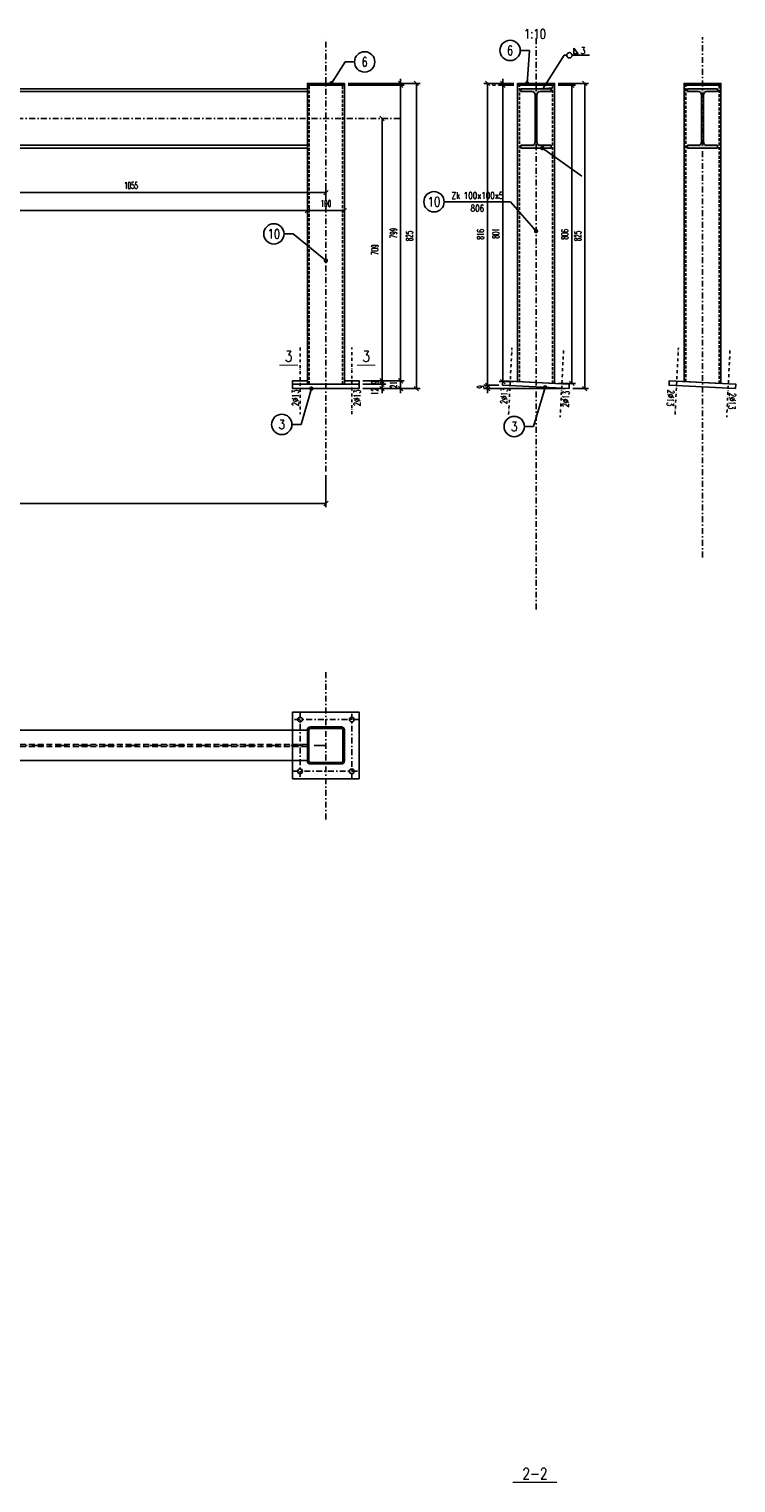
# Model space of a CAD drawing. Header units: millimetres. Extents: x -228255 to 14536, y -140109 to 119945.
# Tile 81 of 123: x -113423 to -111509, y 33532 to 37464. Entities that reach past the tile are written whole.
import ezdxf
from ezdxf.enums import TextEntityAlignment as Align

# ---------------------------------------------------------------- set-up
doc = ezdxf.new("R2010")
doc.units = ezdxf.units.MM
doc.header["$LTSCALE"] = 2.5
for name, pattern in [('DASHDOT', [25.4, 12.7, -6.35, 0, -6.35]), ('DASHDOT2', [12.7, 6.35, -3.175, 0, -3.175]), ('DASHED2', [9.525, 6.35, -3.175])]:
    doc.linetypes.add(name, pattern=pattern)
for name, color, linetype in [('Gruba', 6, 'Continuous'), ('Opisy_stal', 7, 'Continuous'), ('Osie', 134, 'DASHDOT'), ('Osie_stal', 221, 'DASHDOT2'), ('stal', 4, 'Continuous'), ('Stal_nw', 181, 'DASHED2'), ('Stal_przekroj', 1, 'Continuous'), ('Tekst', 31, 'Continuous'), ('Wymiary', 86, 'Continuous')]:
    doc.layers.add(name, color=color, linetype=linetype)
doc.styles.get("Standard").update_dxf_attribs({"font": 'romans.shx', "width": 0.65})
doc.styles.add('style1', font='romand.shx', dxfattribs={"width": 0.8})
doc.styles.add('style3', font='romans.shx', dxfattribs={"width": 0.5})
doc.dimstyles.new('Skala_10', dxfattribs={"dimtxt": 18, "dimasz": 12, "dimexe": 10, "dimexo": 10, "dimgap": 10, "dimtad": 1, "dimdec": 0, "dimdsep": 46, "dimtxsty": 'style3', "dimblk": 'OBLIQUE', "dimcen": 0, "dimdle": 1, "dimclrd": 256, "dimclre": 256, "dimclrt": 31, "dimadec": 1, "dimazin": 0, "dimtfac": 1, "dimtdec": 0, "dimtix": 1, "dimtmove": 2, "dimatfit": 0, "dimldrblk": 'DOT', "dimfxl": 1, "dimtolj": 1, "dimtzin": 0, "dimlwd": -1, "dimlwe": -1, "dimarcsym": 0})
doc.dimstyles.new('Skala_10$7', dxfattribs={"dimscale": 0, "dimtxt": 18, "dimasz": 12, "dimexe": 10, "dimexo": 15, "dimgap": 5, "dimtad": 1, "dimdec": 0, "dimrnd": 0.5, "dimzin": 9, "dimdsep": 46, "dimtxsty": 'Standard', "dimblk1": 'OBLIQUE', "dimblk2": 'OBLIQUE', "dimsah": 1, "dimcen": 10, "dimdle": 10, "dimclrt": 31, "dimadec": 0, "dimazin": 0, "dimtfac": 1, "dimtdec": 0, "dimtmove": 2, "dimatfit": 3, "dimldrblk": 'DOT', "dimfxl": 1, "dimtolj": 1, "dimtzin": 9, "dimarcsym": 0})

# ---------------------------------------------------------------- blocks, each defined once
blk = doc.blocks.new('_Oblique')
at = {"color": 0, "linetype": 'ByBlock', "lineweight": -2}
blk.add_line((-0.5, -0.5), (0.5, 0.5), dxfattribs=at)
blk = doc.blocks.new('*D324')
at = {"layer": 'Defpoints', "color": 0, "ltscale": 0.5, "transparency": 16777216}
for p in [(-118319, 36267.6), (-112619, 36267.6), (-112619, 36181.4)]:
    blk.add_point(p, dxfattribs=at)
at = {"layer": 'Wymiary', "ltscale": 0.5, "transparency": 16777216}
for p, q in [((-118319, 36257.6), (-118319, 36171.4)), ((-112619, 36257.6), (-112619, 36171.4)), ((-118320, 36181.4), (-112618, 36181.4))]:
    blk.add_line(p, q, dxfattribs=at)
at = {"layer": 'Wymiary', "ltscale": 0.5, "transparency": 16777216, "xscale": 12, "yscale": 12, "zscale": 12, "rotation": 180}
blk.add_blockref('_Oblique', (-118319, 36181.4), dxfattribs=at)
at = {"layer": 'Wymiary', "ltscale": 0.5, "transparency": 16777216, "xscale": 12, "yscale": 12, "zscale": 12}
blk.add_blockref('_Oblique', (-112619, 36181.4), dxfattribs=at)
at = {"layer": 'Wymiary', "color": 31, "ltscale": 0.5, "transparency": 16777216, "insert": (-115469, 36200.4), "char_height": 18, "attachment_point": 5, "style": 'style3'}
blk.add_mtext('\\A1;5700', dxfattribs=at)
blk = doc.blocks.new('_Dot')
at = {"color": 0, "linetype": 'ByBlock', "lineweight": -2}
blk.add_line((-0.5, 0), (-1, 0), dxfattribs=at)
at = {"color": 0, "linetype": 'ByBlock', "const_width": 0.5}
blk.add_lwpolyline([(-0.25, 0, 1), (0.25, 0, 1)], format="xyb", close=True, dxfattribs=at)
blk = doc.blocks.new('*D325')
at = {"layer": 'Defpoints', "color": 0, "ltscale": 0.5, "transparency": 16777216}
for p in [(-112467.2, 37222.6), (-112467.2, 37222.6), (-112529, 36513.1)]:
    blk.add_point(p, dxfattribs=at)
at = {"layer": 'Wymiary', "ltscale": 0.5, "transparency": 16777216}
for p, q in [((-112467.2, 36512.1), (-112467.2, 37223.6)), ((-112519, 36513.1), (-112457.2, 36513.1))]:
    blk.add_line(p, q, dxfattribs=at)
at = {"layer": 'Wymiary', "ltscale": 0.5, "transparency": 16777216, "xscale": 12, "yscale": 12, "zscale": 12}
for p, rotation in [((-112467.2, 37222.6), 90), ((-112467.2, 36513.1), 270)]:
    blk.add_blockref('_Oblique', p, dxfattribs=dict(at, rotation=rotation))
at = {"layer": 'Wymiary', "color": 31, "ltscale": 0.5, "transparency": 16777216, "insert": (-112486.2, 36867.8), "char_height": 18, "attachment_point": 5, "rotation": 90, "style": 'style3'}
blk.add_mtext('\\A1;709', dxfattribs=at)
blk = doc.blocks.new('*D326')
at = {"layer": 'Defpoints', "color": 0, "ltscale": 0.5, "transparency": 16777216}
for p in [(-112569, 37312.6), (-112417, 37312.6), (-112529, 36513.1)]:
    blk.add_point(p, dxfattribs=at)
at = {"layer": 'Wymiary', "ltscale": 0.5, "transparency": 16777216}
for p, q in [((-112559, 37312.6), (-112407, 37312.6)), ((-112417, 36512.1), (-112417, 37313.6)), ((-112519, 36513.1), (-112407, 36513.1))]:
    blk.add_line(p, q, dxfattribs=at)
at = {"layer": 'Wymiary', "ltscale": 0.5, "transparency": 16777216, "xscale": 12, "yscale": 12, "zscale": 12}
for p, rotation in [((-112417, 37312.6), 90), ((-112417, 36513.1), 270)]:
    blk.add_blockref('_Oblique', p, dxfattribs=dict(at, rotation=rotation))
at = {"layer": 'Wymiary', "color": 31, "ltscale": 0.5, "transparency": 16777216, "insert": (-112436, 36912.8), "char_height": 18, "attachment_point": 5, "rotation": 90, "style": 'style3'}
blk.add_mtext('\\A1;799', dxfattribs=at)
blk = doc.blocks.new('*D327')
at = {"layer": 'Defpoints', "color": 0, "ltscale": 0.5, "transparency": 16777216}
for p in [(-112569, 37317.6), (-112529, 36492.1), (-112374.1, 36492.1)]:
    blk.add_point(p, dxfattribs=at)
at = {"layer": 'Wymiary', "ltscale": 0.5, "transparency": 16777216}
for p, q in [((-112559, 37317.6), (-112364.1, 37317.6)), ((-112374.1, 37318.6), (-112374.1, 36491.1)), ((-112519, 36492.1), (-112364.1, 36492.1))]:
    blk.add_line(p, q, dxfattribs=at)
at = {"layer": 'Wymiary', "ltscale": 0.5, "transparency": 16777216, "xscale": 12, "yscale": 12, "zscale": 12}
for p, rotation in [((-112374.1, 37317.6), 90), ((-112374.1, 36492.1), 270)]:
    blk.add_blockref('_Oblique', p, dxfattribs=dict(at, rotation=rotation))
at = {"layer": 'Wymiary', "color": 31, "ltscale": 0.5, "transparency": 16777216, "insert": (-112393.1, 36904.9), "char_height": 18, "attachment_point": 5, "rotation": 90, "style": 'style3'}
blk.add_mtext('\\A1;825', dxfattribs=at)
blk = doc.blocks.new('*D292')
at = {"layer": 'Defpoints', "color": 0, "ltscale": 0.5, "transparency": 16777216}
for p in [(-113674, 37042.6), (-112619, 37042.6), (-112619, 37022.1)]:
    blk.add_point(p, dxfattribs=at)
at = {"layer": 'Wymiary', "ltscale": 0.5, "transparency": 16777216}
for p, q in [((-113675, 37022.1), (-112618, 37022.1)), ((-113674, 37032.6), (-113674, 37012.1)), ((-112619, 37032.6), (-112619, 37012.1))]:
    blk.add_line(p, q, dxfattribs=at)
at = {"layer": 'Wymiary', "ltscale": 0.5, "transparency": 16777216, "xscale": 12, "yscale": 12, "zscale": 12, "rotation": 180}
blk.add_blockref('_Oblique', (-113674, 37022.1), dxfattribs=at)
at = {"layer": 'Wymiary', "ltscale": 0.5, "transparency": 16777216, "xscale": 12, "yscale": 12, "zscale": 12}
blk.add_blockref('_Oblique', (-112619, 37022.1), dxfattribs=at)
at = {"layer": 'Wymiary', "color": 31, "ltscale": 0.5, "transparency": 16777216, "insert": (-113146.5, 37041.1), "char_height": 18, "attachment_point": 5, "style": 'style3'}
blk.add_mtext('\\A1;1055', dxfattribs=at)
blk = doc.blocks.new('*D294')
at = {"layer": 'Defpoints', "color": 0, "ltscale": 0.5, "transparency": 16777216}
for p in [(-118269, 36988.9), (-112669, 36973.5), (-112669, 36973.5)]:
    blk.add_point(p, dxfattribs=at)
at = {"layer": 'Wymiary', "ltscale": 0.5, "transparency": 16777216}
for p, q in [((-118270, 36973.5), (-112668, 36973.5)), ((-118269, 36978.9), (-118269, 36963.5))]:
    blk.add_line(p, q, dxfattribs=at)
at = {"layer": 'Wymiary', "ltscale": 0.5, "transparency": 16777216, "xscale": 12, "yscale": 12, "zscale": 12, "rotation": 180}
blk.add_blockref('_Oblique', (-118269, 36973.5), dxfattribs=at)
at = {"layer": 'Wymiary', "ltscale": 0.5, "transparency": 16777216, "xscale": 12, "yscale": 12, "zscale": 12}
blk.add_blockref('_Oblique', (-112669, 36973.5), dxfattribs=at)
at = {"layer": 'Wymiary', "color": 31, "ltscale": 0.5, "transparency": 16777216, "insert": (-115469, 36992.5), "char_height": 18, "attachment_point": 5, "style": 'style3'}
blk.add_mtext('\\A1;5600', dxfattribs=at)
blk = doc.blocks.new('*D295')
at = {"layer": 'Defpoints', "color": 0, "ltscale": 0.5, "transparency": 16777216}
for p in [(-112669, 36973.5), (-112569, 36973.5), (-112569, 36973.5)]:
    blk.add_point(p, dxfattribs=at)
at = {"layer": 'Wymiary', "ltscale": 0.5, "transparency": 16777216}
blk.add_line((-112670, 36973.5), (-112568, 36973.5), dxfattribs=at)
at = {"layer": 'Wymiary', "ltscale": 0.5, "transparency": 16777216, "xscale": 12, "yscale": 12, "zscale": 12, "rotation": 180}
blk.add_blockref('_Oblique', (-112669, 36973.5), dxfattribs=at)
at = {"layer": 'Wymiary', "ltscale": 0.5, "transparency": 16777216, "xscale": 12, "yscale": 12, "zscale": 12}
blk.add_blockref('_Oblique', (-112569, 36973.5), dxfattribs=at)
at = {"layer": 'Wymiary', "color": 31, "ltscale": 0.5, "transparency": 16777216, "insert": (-112619, 36992.5), "char_height": 18, "attachment_point": 5, "style": 'style3'}
blk.add_mtext('\\A1;100', dxfattribs=at)
blk = doc.blocks.new('Elem_lewy')
at = {"color": 7}
blk.add_line((0, 0), (-25, 0), dxfattribs=at)
blk.add_circle((-52.5, 0), 27.5, dxfattribs=at)
at = {"color": 31, "width": 0.8}
blk.add_attdef('22', text='', height=25, dxfattribs=at).set_placement((-52.5, 0), align=Align.MIDDLE)
blk = doc.blocks.new('Elem_prawy')
at = {"color": 7}
blk.add_line((0, 0), (25, 0), dxfattribs=at)
blk.add_circle((52.5, 0), 27.5, dxfattribs=at)
at = {"color": 31, "width": 0.8}
blk.add_attdef('22', text='', height=25, dxfattribs=at).set_placement((52.5, 0), align=Align.MIDDLE)
blk = doc.blocks.new('Zk100x100x4')
for points in [[(-42, -50), (42, -50, 0.414214), (50, -42), (50, 42, 0.414214), (42, 50), (-42, 50, 0.414214), (-50, 42), (-50, -42, 0.414214)], [(-42, -46), (42, -46, 0.414214), (46, -42), (46, 42, 0.414214), (42, 46), (-42, 46, 0.414214), (-46, 42), (-46, -42, 0.414214)]]:
    blk.add_lwpolyline(points, format="xyb", close=True)
blk = doc.blocks.new('I160PE')
for p, q in [((-41, 160), (41, 160)), ((-41, 160), (-41, 152.6)), ((41, 160), (41, 152.6)), ((-41, 152.6), (-11.5, 152.6)), ((-2.5, 16.4), (-2.5, 143.6)), ((2.5, 16.4), (2.5, 143.6)), ((11.5, 152.6), (41, 152.6)), ((-41, 7.4), (-11.5, 7.4)), ((-41, 7.4), (-41, 0)), ((-41, 0), (41, 0)), ((11.5, 7.4), (41, 7.4)), ((41, 7.4), (41, 0))]:
    blk.add_line(p, q)
for centre, start, end in [((-11.5, 143.6), 0, 90), ((11.5, 143.6), 90, 180), ((-11.5, 16.4), 270, 0), ((11.5, 16.4), 180, 270)]:
    blk.add_arc(centre, 9, start, end)
blk = doc.blocks.new('Pach_obwod_prawa')
at = {"color": 7}
for p, q in [((0, 0), (7.2, 0)), ((21.6, 0), (69.12, 0)), ((26.2368, 4.32), (26.2368, 19.44)), ((26.2368, 19.44), (37.7568, 4.32)), ((37.7568, 4.32), (26.2368, 4.32))]:
    blk.add_line(p, q, dxfattribs=at)
blk.add_circle((14.4, 0), 7.2, dxfattribs=at)
at = {"color": 31, "width": 0.8}
blk.add_attdef('A', (44.9568, 3.6), '', height=18, dxfattribs=at)
blk = doc.blocks.new('*D329')
at = {"layer": 'Defpoints', "color": 0, "ltscale": 0.5, "transparency": 16777216}
for p in [(-112181.2, 36501.1), (-112140.7, 36501.1), (-111960.9, 36492.1)]:
    blk.add_point(p, dxfattribs=at)
at = {"layer": 'Wymiary', "ltscale": 0.5, "transparency": 16777216}
for p, q in [((-112150.7, 36501.1), (-112191.2, 36501.1)), ((-111970.9, 36492.1), (-112191.2, 36492.1)), ((-112181.2, 36501.1), (-112181.2, 36513.1)), ((-112181.2, 36492.1), (-112181.2, 36501.1)), ((-112181.2, 36492.1), (-112181.2, 36480.1))]:
    blk.add_line(p, q, dxfattribs=at)
at = {"layer": 'Wymiary', "ltscale": 0.5, "transparency": 16777216, "xscale": 12, "yscale": 12, "zscale": 12}
for p, rotation in [((-112181.2, 36501.1), 270), ((-112181.2, 36492.1), 90)]:
    blk.add_blockref('_Oblique', p, dxfattribs=dict(at, rotation=rotation))
at = {"layer": 'Wymiary', "color": 31, "ltscale": 0.5, "transparency": 16777216, "insert": (-112200.2, 36496.6), "char_height": 18, "attachment_point": 5, "rotation": 90, "style": 'style3'}
blk.add_mtext('\\A1;9', dxfattribs=at)
blk = doc.blocks.new('*D330')
at = {"layer": 'Defpoints', "color": 0, "ltscale": 0.5, "transparency": 16777216}
for p in [(-112181.2, 37317.6), (-112100.2, 37317.6), (-112140.7, 36501.1)]:
    blk.add_point(p, dxfattribs=at)
at = {"layer": 'Wymiary', "ltscale": 0.5, "transparency": 16777216}
for p, q in [((-112110.2, 37317.6), (-112191.2, 37317.6)), ((-112181.2, 36500.1), (-112181.2, 37318.6)), ((-112150.7, 36501.1), (-112191.2, 36501.1))]:
    blk.add_line(p, q, dxfattribs=at)
at = {"layer": 'Wymiary', "ltscale": 0.5, "transparency": 16777216, "xscale": 12, "yscale": 12, "zscale": 12}
for p, rotation in [((-112181.2, 37317.6), 90), ((-112181.2, 36501.1), 270)]:
    blk.add_blockref('_Oblique', p, dxfattribs=dict(at, rotation=rotation))
at = {"layer": 'Wymiary', "color": 31, "ltscale": 0.5, "transparency": 16777216, "insert": (-112200.2, 36909.3), "char_height": 18, "attachment_point": 5, "rotation": 90, "style": 'style3'}
blk.add_mtext('\\A1;816', dxfattribs=at)
blk = doc.blocks.new('*D331')
at = {"layer": 'Defpoints', "color": 0, "ltscale": 0.5, "transparency": 16777216}
for p in [(-112100.2, 37312.6), (-112140.1, 36511.1), (-112100.2, 36511.1)]:
    blk.add_point(p, dxfattribs=at)
at = {"layer": 'Wymiary', "ltscale": 0.5, "transparency": 16777216}
for p, q in [((-112110.2, 37312.6), (-112150.1, 37312.6)), ((-112140.1, 37313.6), (-112140.1, 36510.1)), ((-112110.2, 36511.1), (-112150.1, 36511.1))]:
    blk.add_line(p, q, dxfattribs=at)
at = {"layer": 'Wymiary', "ltscale": 0.5, "transparency": 16777216, "xscale": 12, "yscale": 12, "zscale": 12}
for p, rotation in [((-112140.1, 37312.6), 90), ((-112140.1, 36511.1), 270)]:
    blk.add_blockref('_Oblique', p, dxfattribs=dict(at, rotation=rotation))
at = {"layer": 'Wymiary', "color": 31, "ltscale": 0.5, "transparency": 16777216, "insert": (-112159.1, 36911.8), "char_height": 18, "attachment_point": 5, "rotation": 90, "style": 'style3'}
blk.add_mtext('\\A1;801', dxfattribs=at)
blk = doc.blocks.new('*D332')
at = {"layer": 'Defpoints', "color": 0, "ltscale": 0.5, "transparency": 16777216}
for p in [(-112000.2, 37312.6), (-111953.3, 37312.6), (-112000.2, 36506.1)]:
    blk.add_point(p, dxfattribs=at)
at = {"layer": 'Wymiary', "ltscale": 0.5, "transparency": 16777216}
for p, q in [((-111990.2, 37312.6), (-111943.3, 37312.6)), ((-111953.3, 36505.1), (-111953.3, 37313.6)), ((-111990.2, 36506.1), (-111943.3, 36506.1))]:
    blk.add_line(p, q, dxfattribs=at)
at = {"layer": 'Wymiary', "ltscale": 0.5, "transparency": 16777216, "xscale": 12, "yscale": 12, "zscale": 12}
for p, rotation in [((-111953.3, 37312.6), 90), ((-111953.3, 36506.1), 270)]:
    blk.add_blockref('_Oblique', p, dxfattribs=dict(at, rotation=rotation))
at = {"layer": 'Wymiary', "color": 31, "ltscale": 0.5, "transparency": 16777216, "insert": (-111972.3, 36909.3), "char_height": 18, "attachment_point": 5, "rotation": 90, "style": 'style3'}
blk.add_mtext('\\A1;806', dxfattribs=at)
blk = doc.blocks.new('*D333')
at = {"layer": 'Defpoints', "color": 0, "ltscale": 0.5, "transparency": 16777216}
for p in [(-112100.2, 37317.6), (-112140.1, 37312.6), (-112100.2, 37312.6)]:
    blk.add_point(p, dxfattribs=at)
at = {"layer": 'Wymiary', "ltscale": 0.5, "transparency": 16777216}
for p, q in [((-112110.2, 37317.6), (-112150.1, 37317.6)), ((-112140.1, 37317.6), (-112140.1, 37329.6)), ((-112140.1, 37317.6), (-112140.1, 37312.6)), ((-112110.2, 37312.6), (-112150.1, 37312.6)), ((-112140.1, 37312.6), (-112140.1, 37300.6))]:
    blk.add_line(p, q, dxfattribs=at)
at = {"layer": 'Wymiary', "ltscale": 0.5, "transparency": 16777216, "xscale": 12, "yscale": 12, "zscale": 12}
for p, rotation in [((-112140.1, 37317.6), 270), ((-112140.1, 37312.6), 90)]:
    blk.add_blockref('_Oblique', p, dxfattribs=dict(at, rotation=rotation))
at = {"layer": 'Wymiary', "color": 31, "ltscale": 0.5, "transparency": 16777216, "insert": (-112159.1, 37315.1), "char_height": 18, "attachment_point": 5, "rotation": 90, "style": 'style3'}
blk.add_mtext('\\A1;5', dxfattribs=at)
blk = doc.blocks.new('*D334')
at = {"layer": 'Defpoints', "color": 0, "ltscale": 0.5, "transparency": 16777216}
for p in [(-112000.2, 37317.6), (-111918.3, 37317.6), (-111960.9, 36492.1)]:
    blk.add_point(p, dxfattribs=at)
at = {"layer": 'Wymiary', "ltscale": 0.5, "transparency": 16777216}
for p, q in [((-111990.2, 37317.6), (-111908.3, 37317.6)), ((-111918.3, 36491.1), (-111918.3, 37318.6)), ((-111950.9, 36492.1), (-111908.3, 36492.1))]:
    blk.add_line(p, q, dxfattribs=at)
at = {"layer": 'Wymiary', "ltscale": 0.5, "transparency": 16777216, "xscale": 12, "yscale": 12, "zscale": 12}
for p, rotation in [((-111918.3, 37317.6), 90), ((-111918.3, 36492.1), 270)]:
    blk.add_blockref('_Oblique', p, dxfattribs=dict(at, rotation=rotation))
at = {"layer": 'Wymiary', "color": 31, "ltscale": 0.5, "transparency": 16777216, "insert": (-111937.3, 36904.9), "char_height": 18, "attachment_point": 5, "rotation": 90, "style": 'style3'}
blk.add_mtext('\\A1;825', dxfattribs=at)
blk = doc.blocks.new('Op_el_lewy')
at = {"color": 7}
blk.add_line((0, 0), (-180, 0), dxfattribs=at)
blk.add_circle((-207.5, 0), 27.5, dxfattribs=at)
at = {"color": 31, "width": 0.8}
blk.add_attdef('22', text='', height=25, dxfattribs=at).set_placement((-207.5, 0), align=Align.MIDDLE)
for tag, p in [('ZK_120X120X5', (-90, 7.875)), ('1000', (-90, -26.649))]:
    blk.add_attdef(tag, text='', height=18, dxfattribs=at).set_placement(p, align=Align.CENTER)
blk = doc.blocks.new('*D335')
at = {"layer": 'Defpoints', "color": 0, "ltscale": 0.5, "transparency": 16777216}
for p in [(-112529, 36504.1), (-112529, 36492.1), (-112467.2, 36504.1)]:
    blk.add_point(p, dxfattribs=at)
at = {"layer": 'Wymiary', "ltscale": 0.5, "transparency": 16777216}
for p, q in [((-112519, 36504.1), (-112457.2, 36504.1)), ((-112519, 36492.1), (-112457.2, 36492.1)), ((-112467.2, 36504.1), (-112467.2, 36516.1)), ((-112467.2, 36492.1), (-112467.2, 36504.1)), ((-112467.2, 36492.1), (-112467.2, 36480.1))]:
    blk.add_line(p, q, dxfattribs=at)
at = {"layer": 'Wymiary', "ltscale": 0.5, "transparency": 16777216, "xscale": 12, "yscale": 12, "zscale": 12}
for p, rotation in [((-112467.2, 36504.1), 270), ((-112467.2, 36492.1), 90)]:
    blk.add_blockref('_Oblique', p, dxfattribs=dict(at, rotation=rotation))
at = {"layer": 'Wymiary', "color": 31, "ltscale": 0.5, "transparency": 16777216, "insert": (-112486.2, 36484.3), "char_height": 18, "attachment_point": 5, "rotation": 90, "style": 'style3'}
blk.add_mtext('\\A1;12', dxfattribs=at)
blk = doc.blocks.new('*D336')
at = {"layer": 'Defpoints', "color": 0, "ltscale": 0.5, "transparency": 16777216}
for p in [(-112529, 36513.1), (-112529, 36492.1), (-112417, 36513.1)]:
    blk.add_point(p, dxfattribs=at)
at = {"layer": 'Wymiary', "ltscale": 0.5, "transparency": 16777216}
for p, q in [((-112519, 36513.1), (-112407, 36513.1)), ((-112519, 36492.1), (-112407, 36492.1)), ((-112417, 36513.1), (-112417, 36525.1)), ((-112417, 36492.1), (-112417, 36513.1)), ((-112417, 36492.1), (-112417, 36480.1))]:
    blk.add_line(p, q, dxfattribs=at)
at = {"layer": 'Wymiary', "ltscale": 0.5, "transparency": 16777216, "xscale": 12, "yscale": 12, "zscale": 12}
for p, rotation in [((-112417, 36513.1), 270), ((-112417, 36492.1), 90)]:
    blk.add_blockref('_Oblique', p, dxfattribs=dict(at, rotation=rotation))
at = {"layer": 'Wymiary', "color": 31, "ltscale": 0.5, "transparency": 16777216, "insert": (-112436, 36502.6), "char_height": 18, "attachment_point": 5, "rotation": 90, "style": 'style3'}
blk.add_mtext('\\A1;21', dxfattribs=at)
blk = doc.blocks.new('*D337')
at = {"layer": 'Defpoints', "color": 0, "ltscale": 0.5, "transparency": 16777216}
for p in [(-112529, 36513.1), (-112529, 36504.1), (-112467.2, 36513.1)]:
    blk.add_point(p, dxfattribs=at)
at = {"layer": 'Wymiary', "ltscale": 0.5, "transparency": 16777216}
for p, q in [((-112519, 36513.1), (-112457.2, 36513.1)), ((-112519, 36504.1), (-112457.2, 36504.1)), ((-112467.2, 36513.1), (-112467.2, 36525.1)), ((-112467.2, 36504.1), (-112467.2, 36513.1)), ((-112467.2, 36504.1), (-112467.2, 36492.1))]:
    blk.add_line(p, q, dxfattribs=at)
at = {"layer": 'Wymiary', "ltscale": 0.5, "transparency": 16777216, "xscale": 12, "yscale": 12, "zscale": 12}
for p, rotation in [((-112467.2, 36513.1), 270), ((-112467.2, 36504.1), 90)]:
    blk.add_blockref('_Oblique', p, dxfattribs=dict(at, rotation=rotation))
at = {"layer": 'Wymiary', "color": 31, "ltscale": 0.5, "transparency": 16777216, "insert": (-112486.2, 36508.6), "char_height": 18, "attachment_point": 5, "rotation": 90, "style": 'style3'}
blk.add_mtext('\\A1;9', dxfattribs=at)
blk = doc.blocks.new('*D348')
at = {"layer": 'Defpoints', "color": 0, "ltscale": 0.5, "transparency": 16777216}
for p in [(-112569, 37317.6), (-112417, 37317.6), (-112569, 37312.6)]:
    blk.add_point(p, dxfattribs=at)
at = {"layer": 'Wymiary', "ltscale": 0.5, "transparency": 16777216}
for p, q in [((-112559, 37317.6), (-112407, 37317.6)), ((-112417, 37317.6), (-112417, 37329.6)), ((-112417, 37312.6), (-112417, 37317.6)), ((-112559, 37312.6), (-112407, 37312.6)), ((-112417, 37312.6), (-112417, 37300.6))]:
    blk.add_line(p, q, dxfattribs=at)
at = {"layer": 'Wymiary', "ltscale": 0.5, "transparency": 16777216, "xscale": 12, "yscale": 12, "zscale": 12}
for p, rotation in [((-112417, 37317.6), 270), ((-112417, 37312.6), 90)]:
    blk.add_blockref('_Oblique', p, dxfattribs=dict(at, rotation=rotation))
at = {"layer": 'Wymiary', "color": 31, "ltscale": 0.5, "transparency": 16777216, "insert": (-112436, 37315.1), "char_height": 18, "attachment_point": 5, "rotation": 90, "style": 'style3'}
blk.add_mtext('\\A1;5', dxfattribs=at)

msp = doc.modelspace()

# ---------------------------------------------------------------- hatches: boundary and pattern name
at = {"layer": 'Stal_przekroj', "ltscale": 0.5}
h = msp.add_hatch(color=256, dxfattribs=at)
h.dxf.hatch_style = 1
h.paths.add_polyline_path([(-112009.23, 37302.57), (-112091.23, 37302.57), (-112091.23, 37295.17), (-112061.73, 37295.17, -0.4142136), (-112052.73, 37286.17), (-112052.73, 37158.97, -0.4142136), (-112061.73, 37149.97), (-112091.23, 37149.97), (-112091.23, 37142.57), (-112009.23, 37142.57), (-112009.23, 37149.97), (-112038.73, 37149.97, -0.4142136), (-112047.73, 37158.97), (-112047.73, 37286.17, -0.4142136), (-112038.73, 37295.17), (-112009.23, 37295.17)])
h = msp.add_hatch(color=256, dxfattribs=at)
h.dxf.hatch_style = 1
h.paths.add_polyline_path([(-111558.62, 37302.57), (-111640.62, 37302.57), (-111640.62, 37295.17), (-111611.12, 37295.17, -0.4142136), (-111602.12, 37286.17), (-111602.12, 37158.97, -0.4142136), (-111611.12, 37149.97), (-111640.62, 37149.97), (-111640.62, 37142.57), (-111558.62, 37142.57), (-111558.62, 37149.97), (-111588.12, 37149.97, -0.4142136), (-111597.12, 37158.97), (-111597.12, 37286.17, -0.4142136), (-111588.12, 37295.17), (-111558.62, 37295.17)])

# ---------------------------------------------------------------- linework, layer by layer
at = {"layer": 'Gruba', "const_width": 3}
for points in [[(-112744.9, 36555.51), (-112694.9, 36555.51)], [(-112534.91, 36555.51), (-112484.91, 36555.51)], [(-112113.11, 33533.94), (-111993.11, 33533.94)]]:
    msp.add_lwpolyline(points, dxfattribs=at)
at = {"layer": 'Opisy_stal', "ltscale": 0.5}
for q in [(-111974.2, 37393.42), (-112007.25, 37305.52)]:
    msp.add_line((-112031.58, 37302.57), q, dxfattribs=at)
at = {"layer": 'Osie', "ltscale": 0.5}
for p, q in [((-112619.05, 36267.57), (-112619.05, 37442.57)), ((-112050.23, 35894.85), (-112050.23, 37442.57)), ((-111599.62, 36035.18), (-111599.62, 37442.57)), ((-112419.05, 37222.57), (-118519.05, 37222.57)), ((-112619.05, 35326.96), (-112619.05, 35726.96))]:
    msp.add_line(p, q, dxfattribs=at)
at = {"layer": 'Osie'}
msp.add_line((-112619.05, 35526.96), (-118319.05, 35526.96), dxfattribs=at)
at = {"layer": 'Osie_stal', "ltscale": 0.5}
for p, q in [((-112689.05, 36603.1), (-112689.05, 36423.1)), ((-112549.05, 36423.1), (-112549.05, 36603.1)), ((-112124.52, 36422.21), (-112115.53, 36601.99)), ((-111975.82, 36595), (-111984.81, 36415.23)), ((-111673.91, 36422.21), (-111664.93, 36601.99)), ((-111525.21, 36595), (-111534.2, 36415.23))]:
    msp.add_line(p, q, dxfattribs=at)
at = {"layer": 'Osie_stal'}
for p, q in [((-112529.05, 35596.96), (-112709.05, 35596.96)), ((-112689.05, 35616.96), (-112689.05, 35436.96)), ((-112549.05, 35436.96), (-112549.05, 35616.96)), ((-112709.05, 35456.96), (-112529.05, 35456.96))]:
    msp.add_line(p, q, dxfattribs=at)
at = {"layer": 'stal', "ltscale": 0.5}
for p, q in [((-113619.05, 37295.17), (-112669.05, 37295.17)), ((-113619.05, 37149.97), (-112669.05, 37149.97))]:
    msp.add_line(p, q, dxfattribs=at)
at = {"layer": 'stal'}
for p, q in [((-112669.05, 35567.96), (-118269.05, 35567.96)), ((-112669.05, 35485.96), (-118269.05, 35485.96))]:
    msp.add_line(p, q, dxfattribs=at)
at = {"layer": 'stal', "ltscale": 0.5}
for points in [[(-112669.05, 37312.57), (-112569.05, 37312.57), (-112569.05, 37317.57), (-112669.05, 37317.57)], [(-112100.23, 37312.57), (-112000.23, 37312.57), (-112000.23, 37317.57), (-112100.23, 37317.57)], [(-111549.62, 37312.57), (-111649.62, 37312.57), (-111649.62, 37317.57), (-111549.62, 37317.57)], [(-112000.23, 36506.11), (-112100.23, 36511.11), (-112100.23, 37312.57), (-112000.23, 37312.57)], [(-111549.62, 36506.11), (-111649.62, 36511.11), (-111649.62, 37312.57), (-111549.62, 37312.57)], [(-111960.94, 36492.13), (-112140.71, 36501.12), (-112140.11, 36513.1), (-111960.34, 36504.11)], [(-111510.33, 36492.13), (-111690.11, 36501.12), (-111689.51, 36513.1), (-111509.73, 36504.11)]]:
    msp.add_lwpolyline(points, close=True, dxfattribs=at)
for points in [[(-113619.05, 37302.57), (-112669.05, 37302.57), (-112669.05, 37142.57), (-113619.05, 37142.57)], [(-112569.05, 36504.11), (-112569.05, 37312.57), (-112669.05, 37312.57), (-112669.05, 36504.11)], [(-112669.05, 36513.1), (-112709.05, 36513.1), (-112709.05, 36504.11), (-112529.05, 36504.11), (-112529.05, 36513.1), (-112569.05, 36513.1)], [(-112569.05, 36513.1), (-112529.05, 36513.1), (-112529.05, 36492.13), (-112709.05, 36492.13), (-112709.05, 36513.1), (-112669.05, 36513.1)]]:
    msp.add_lwpolyline(points, dxfattribs=at)
at = {"layer": 'stal'}
msp.add_lwpolyline([(-112709.05, 35436.96), (-112529.05, 35436.96), (-112529.05, 35616.96), (-112709.05, 35616.96)], close=True, dxfattribs=at)
for centre in [(-112689.05, 35596.96), (-112549.05, 35596.96), (-112689.05, 35456.96), (-112549.05, 35456.96)]:
    msp.add_circle(centre, 6.5, dxfattribs=at)
at = {"layer": 'Stal_nw', "ltscale": 0.5}
for p, q in [((-112664.05, 36504.11), (-112664.05, 37312.57)), ((-112574.05, 36504.11), (-112574.05, 37312.57)), ((-112095.23, 36510.86), (-112095.23, 37312.57)), ((-112005.23, 36506.36), (-112005.23, 37312.57)), ((-111644.62, 36510.86), (-111644.62, 37312.57)), ((-111554.62, 36506.36), (-111554.62, 37312.57))]:
    msp.add_line(p, q, dxfattribs=at)
at = {"layer": 'Stal_nw'}
for p, q in [((-112669.05, 35529.46), (-118269.05, 35529.46)), ((-112669.05, 35524.46), (-118269.05, 35524.46))]:
    msp.add_line(p, q, dxfattribs=at)
at = {"layer": 'Wymiary', "ltscale": 0.5}
msp.add_line((-111960.94, 36492.13), (-111960.94, 36492.13), dxfattribs=at)

# ---------------------------------------------------------------- block references
at = {"layer": 'Opisy_stal', "ltscale": 0.5}
for name, p, values in [('Elem_lewy', (-112068.04, 37406.59), {'22': '6'}), ('Elem_prawy', (-112566.69, 37375.58), {'22': '6'}), ('Pach_obwod_prawa', (-111974.2, 37393.42), {'A': '3'}), ('Op_el_lewy', (-112118.96, 36997.33), {'1000': '806', '22': '10', 'ZK_120X120X5': 'Zk 100x100x5'}), ('Elem_lewy', (-112707.34, 36910.54), {'22': '10'}), ('Elem_lewy', (-112686.03, 36395.22), {'22': '3'}), ('Elem_lewy', (-112056.87, 36389.49), {'22': '3'})]:
    msp.add_blockref(name, p, dxfattribs=at).add_auto_attribs(values)
at = {"layer": 'stal'}
msp.add_blockref('Zk100x100x4', (-112619.05, 35526.96), dxfattribs=at)
at = {"layer": 'Stal_przekroj', "ltscale": 0.5}
msp.add_blockref('I160PE', (-112050.23, 37142.57), dxfattribs=at)
at = {"layer": 'Stal_przekroj', "ltscale": 0.5, "xscale": -1}
msp.add_blockref('I160PE', (-111599.62, 37142.57), dxfattribs=at)

# ---------------------------------------------------------------- texts
at = {"layer": 'Gruba', "style": 'style1', "width": 0.8}
msp.add_text('1:10', height=25, dxfattribs=at).set_placement((-112053.11, 37463.94), align=Align.TOP_CENTER)
for s, p in [('3', (-112719.9, 36555.51)), ('3', (-112509.91, 36555.51)), ('2-2', (-112053.11, 33533.94))]:
    msp.add_text(s, height=30, dxfattribs=at).set_placement(p, align=Align.BOTTOM_CENTER)
at = {"layer": 'Tekst', "ltscale": 0.5, "width": 0.65}
for rotation, p in [(90, (-112692.71, 36444.87)), (90, (-112525.78, 36444.87)), (87.13759, (-112128.53, 36449.78)), (87.13759, (-111961.81, 36441.44)), (267.13759, (-111693.98, 36489.07)), (267.13759, (-111527.26, 36480.74))]:
    msp.add_text('2%%C13', height=18, rotation=rotation, dxfattribs=at).set_placement(p)

# ---------------------------------------------------------------- dimensions: what is measured, and where the dimension line sits
at = {"layer": 'Wymiary', "ltscale": 0.5}
dim = msp.add_linear_dim(base=(-112416.96, 37317.57), p1=(-112569.05, 37312.57), p2=(-112569.05, 37317.57), angle=90, dimstyle='Skala_10', override={"dimfxl": 0}, dxfattribs=at)
dim.commit()
dim.dimension.update_dxf_attribs({"geometry": '*D348', "text_midpoint": (-112435.96, 37315.07)})
for base, p1, p2, picture, middle in [((-112374.1, 36492.13), (-112569.05, 37317.57), (-112529.05, 36492.13), '*D327', (-112393.1, 36904.85)), ((-112416.96, 37312.57), (-112529.05, 36513.1), (-112569.05, 37312.57), '*D326', (-112435.96, 36912.84)), ((-112181.17, 37317.57), (-112140.71, 36501.12), (-112100.23, 37317.57), '*D330', (-112200.17, 36909.35)), ((-112140.11, 37312.57), (-112100.23, 37317.57), (-112100.23, 37312.57), '*D333', (-112159.11, 37315.07)), ((-112140.11, 36511.11), (-112100.23, 37312.57), (-112100.23, 36511.11), '*D331', (-112159.11, 36911.84)), ((-111918.3, 37317.57), (-111960.94, 36492.13), (-112000.23, 37317.57), '*D334', (-111937.3, 36904.85)), ((-111953.3, 37312.57), (-112000.23, 36506.11), (-112000.23, 37312.57), '*D332', (-111972.3, 36909.34)), ((-112467.25, 37222.57), (-112529.05, 36513.1), (-112467.25, 37222.57), '*D325', (-112486.25, 36867.84)), ((-112416.96, 36513.1), (-112529.05, 36492.13), (-112529.05, 36513.1), '*D336', (-112435.96, 36502.62)), ((-112467.25, 36513.1), (-112529.05, 36504.11), (-112529.05, 36513.1), '*D337', (-112486.25, 36508.61)), ((-112181.17, 36501.12), (-111960.94, 36492.13), (-112140.71, 36501.12), '*D329', (-112200.17, 36496.62))]:
    dim = msp.add_linear_dim(base=base, p1=p1, p2=p2, angle=90, dimstyle='Skala_10', dxfattribs=at)
    dim.commit()
    dim.dimension.update_dxf_attribs({"geometry": picture, "text_midpoint": middle})
for base, p1, p2, picture, middle in [((-112619.05, 37022.12), (-113674.05, 37042.57), (-112619.05, 37042.57), '*D292', (-113146.55, 37041.12)), ((-112669.05, 36973.52), (-118269.05, 36988.85), (-112669.05, 36973.52), '*D294', (-115469.05, 36992.52)), ((-112569.05, 36973.52), (-112669.05, 36973.52), (-112569.05, 36973.52), '*D295', (-112619.05, 36992.52)), ((-112619.05, 36181.44), (-118319.05, 36267.57), (-112619.05, 36267.57), '*D324', (-115469.05, 36200.44))]:
    dim = msp.add_linear_dim(base=base, p1=p1, p2=p2, dimstyle='Skala_10', dxfattribs=at)
    dim.commit()
    dim.dimension.update_dxf_attribs({"geometry": picture, "text_midpoint": middle})
dim = msp.add_linear_dim(base=(-112467.25, 36504.11), p1=(-112529.05, 36492.13), p2=(-112529.05, 36504.11), angle=90, dimstyle='Skala_10', dxfattribs=at)
dim.commit()
dim.dimension.update_dxf_attribs({"geometry": '*D335', "text_midpoint": (-112486.25, 36484.31), "dimtype": 160})

# ---------------------------------------------------------------- leaders
at = {"layer": 'Opisy_stal', "ltscale": 0.5}
for points, override in [([(-112074.57, 37317.57), (-112068.04, 37406.59)], {"dimscale": 1, "dimtad": 0}), ([(-112604.36, 37317.57), (-112566.69, 37375.58)], {"dimscale": 1, "dimtad": 0}), ([(-112033.06, 37142.57), (-111926.58, 37066.6)], {"dimscale": 1, "dimgap": 9, "dimtad": 0}), ([(-112050.23, 36917.93), (-112118.96, 36997.33)], {"dimscale": 1, "dimtad": 0}), ([(-112619.05, 36838.13), (-112707.34, 36910.54)], {"dimscale": 1, "dimtad": 0}), ([(-112658.42, 36492.13), (-112686.03, 36395.22)], {"dimscale": 1, "dimtad": 0}), ([(-112025.85, 36495.38), (-112056.87, 36389.49)], {"dimscale": 1, "dimtad": 0})]:
    msp.add_leader(points, dimstyle='Skala_10$7', override=override, dxfattribs=at)

doc.saveas('drawing.dxf')
